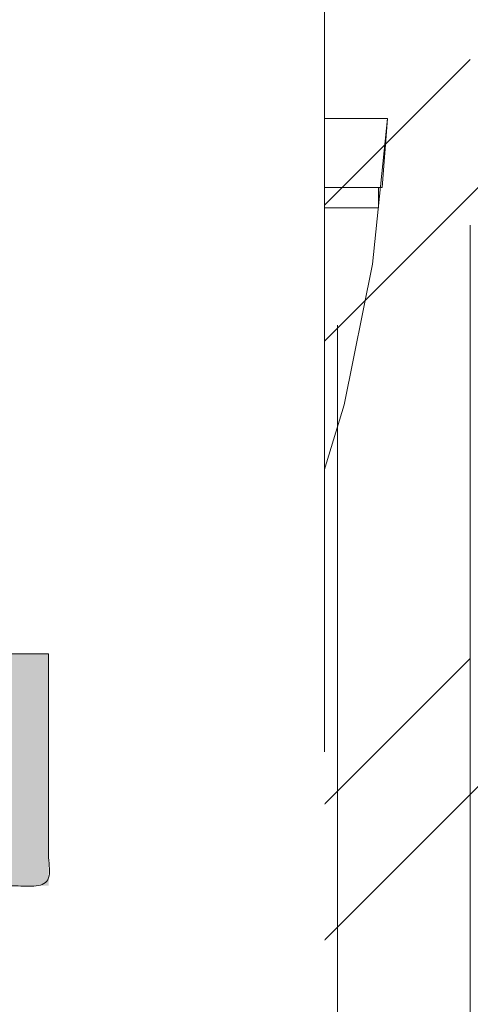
# Model space of a CAD drawing. Header units: inches. Extents: x -416 to -272, y -73 to 47.
# Tile 46 of 206: x -351.141 to -350.473, y -23.25 to -21.788. Entities that reach past the tile are written whole.
import ezdxf

# ---------------------------------------------------------------- set-up
doc = ezdxf.new("R2010")
doc.units = ezdxf.units.IN
doc.header["$LTSCALE"] = 32
doc.header["$MEASUREMENT"] = 0
doc.linetypes.add('Dash Style-1', pattern=[0.083328, 0.041656, -0.041672])
for name, color, linetype, lineweight in [('Black', 7, 'Continuous', 18), ('DashLine', 7, 'Continuous', 13), ('DashLineFill', 7, 'Dash Style-1', 13), ('Drawing', 7, 'Continuous', 18), ('Metal-DeskStructure', 7, 'Continuous', 13), ('None', 7, 'Continuous', 18), ('SolidLine', 7, 'Continuous', 15), ('Wood_1-H', 7, 'Continuous', 13)]:
    doc.layers.add(name, color=color, linetype=linetype, lineweight=lineweight)
pattern_1 = [(45, (0, 0), (-1.61301565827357, 1.935715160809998), []), (45, (-1.0608, 1.0608), (-0.4723460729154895, 0.4167612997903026), [])]

# ---------------------------------------------------------------- blocks, each defined once
blk = doc.blocks.new('1BRPFY-Leg_Plate (2D)')
at = {"layer": 'DashLineFill', "linetype": 'Continuous', "lineweight": 13}
h = blk.add_hatch(dxfattribs=at)
h.set_pattern_fill('Steel', color=253, style=0, pattern_type=2)
h.set_pattern_definition(pattern_1)
edge = h.paths.add_edge_path()
edge.add_arc((-1.704724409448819, 1.704724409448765), 0.1259842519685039, 90, 180, ccw=False)
edge.add_line((-1.704724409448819, 1.830708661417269), (1.704724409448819, 1.830708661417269))
edge.add_arc((1.704724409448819, 1.704724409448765), 0.1259842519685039, 0, 90, ccw=False)
edge.add_line((1.830708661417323, 1.704724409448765), (1.830708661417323, -1.704724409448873))
edge.add_arc((1.704724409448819, -1.704724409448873), 0.125984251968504, -89.99999999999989, 1.1368683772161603e-13, ccw=False)
edge.add_line((1.704724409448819, -1.830708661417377), (-1.704724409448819, -1.830708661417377))
edge.add_arc((-1.704724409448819, -1.704724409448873), 0.125984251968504, 180, 269.99999999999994, ccw=False)
edge.add_line((-1.830708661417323, -1.704724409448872), (-1.830708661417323, 1.704724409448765))
at = {"layer": 'DashLineFill', "flags": 128}
blk.add_lwpolyline([(-1.830708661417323, 1.704724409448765, -0.414213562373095), (-1.704724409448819, 1.830708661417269), (1.704724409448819, 1.830708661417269, -0.414213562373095), (1.830708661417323, 1.704724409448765), (1.830708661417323, -1.704724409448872, -0.414213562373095), (1.704724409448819, -1.830708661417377), (-1.704724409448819, -1.830708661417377, -0.414213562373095), (-1.830708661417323, -1.704724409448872)], format="xyb", close=True, dxfattribs=at)
blk = doc.blocks.new('1BRPX8-Util_Bkt_Lg-F (2D)')
at = {"layer": 'DashLineFill', "linetype": 'Continuous', "lineweight": 13}
h = blk.add_hatch(dxfattribs=at)
h.set_pattern_fill('Steel', color=253, style=0, pattern_type=2)
h.set_pattern_definition(pattern_1)
edge = h.paths.add_edge_path()
edge.add_line((-4.468503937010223, 7.539370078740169), (-2.421259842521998, 7.539370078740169))
edge.add_line((-2.421259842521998, 7.539370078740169), (-2.421259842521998, 7.917322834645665))
edge.add_arc((-2.303149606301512, 7.91732283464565), 0.1181102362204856, 90.0000000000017, 179.9999999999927, ccw=False)
edge.add_line((-2.303149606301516, 8.035433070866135), (2.303149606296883, 8.035433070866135))
edge.add_arc((2.30314960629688, 7.917322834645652), 0.1181102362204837, 6.423306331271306e-12, 89.99999999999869, ccw=False)
edge.add_line((2.421259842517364, 7.917322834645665), (2.421259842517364, 7.539370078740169))
edge.add_line((2.421259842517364, 7.539370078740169), (4.46850393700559, 7.539370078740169))
edge.add_line((4.46850393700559, 7.539370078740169), (4.46850393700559, 7.405511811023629))
edge.add_line((4.46850393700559, 7.405511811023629), (3.129921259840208, 7.405511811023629))
edge.add_line((3.129921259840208, 7.405511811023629), (3.129921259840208, -2.011811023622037))
edge.add_line((3.129921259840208, -2.011811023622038), (4.46850393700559, -2.011811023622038))
edge.add_line((4.46850393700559, -2.011811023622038), (4.46850393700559, -2.145669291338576))
edge.add_line((4.46850393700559, -2.145669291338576), (2.421259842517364, -2.145669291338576))
edge.add_line((2.421259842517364, -2.145669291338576), (2.421259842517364, -2.523622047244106))
edge.add_arc((2.303149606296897, -2.523622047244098), 0.1181102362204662, 269.9999999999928, 359.9999999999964, ccw=False)
edge.add_line((2.303149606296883, -2.641732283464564), (-2.303149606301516, -2.641732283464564))
edge.add_arc((-2.303149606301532, -2.523622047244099), 0.1181102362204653, 180.0000000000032, 270.0000000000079, ccw=False)
edge.add_line((-2.421259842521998, -2.523622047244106), (-2.421259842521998, -2.145669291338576))
edge.add_line((-2.421259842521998, -2.145669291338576), (-4.468503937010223, -2.145669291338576))
edge.add_line((-4.468503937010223, -2.145669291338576), (-4.468503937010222, -2.011811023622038))
edge.add_line((-4.468503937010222, -2.011811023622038), (-3.129921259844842, -2.011811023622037))
edge.add_line((-3.129921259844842, -2.011811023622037), (-3.129921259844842, 7.405511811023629))
edge.add_line((-3.129921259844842, 7.405511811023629), (-4.468503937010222, 7.405511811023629))
edge.add_line((-4.468503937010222, 7.405511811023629), (-4.468503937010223, 7.539370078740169))
blk = doc.blocks.new('Slate-LegBrace (2D)')
at = {"layer": 'DashLineFill', "linetype": 'Continuous', "lineweight": 13}
h = blk.add_hatch(dxfattribs=at)
h.set_pattern_fill('Steel', color=253, style=0, pattern_type=2)
h.set_pattern_definition(pattern_1)
h.paths.add_polyline_path([(1.477721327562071, -0.2676096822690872), (1.477721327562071, -0.2375137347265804), (1.672015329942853, -0.2375137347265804), (1.672015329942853, -0.02575645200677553), (1.675765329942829, -0.02575645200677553), (1.675765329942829, 0.7034311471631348), (1.734820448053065, 0.762486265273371), (1.929210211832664, 0.762486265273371), (1.988265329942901, 0.7034311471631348), (1.988265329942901, -0.02575645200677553), (1.992015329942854, -0.02575645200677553), (1.992015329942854, -0.2375137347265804), (2.186309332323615, -0.2375137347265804), (2.186309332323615, -0.2676096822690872)])
h = blk.add_hatch(dxfattribs=at)
h.set_pattern_fill('Steel', color=253, style=0, pattern_type=2)
h.set_pattern_definition(pattern_1)
edge = h.paths.add_edge_path()
edge.add_line((-2.199587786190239, -0.1351515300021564), (-1.374775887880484, -0.1351515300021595))
edge.add_arc((3.774758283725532e-15, -0.01355418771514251), 1.380142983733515, 185.0545920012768, 354.9454079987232)
edge.add_line((1.374775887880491, -0.13515153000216), (2.199718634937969, -0.1351515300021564))
edge.add_arc((6.542437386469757e-05, -0.01705725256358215), 2.202821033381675, 183.0731271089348, 356.92687289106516, ccw=False)
h = blk.add_hatch(dxfattribs=at)
h.set_pattern_fill('Steel', color=253, style=0, pattern_type=2)
h.set_pattern_definition(pattern_1)
edge = h.paths.add_edge_path()
edge.add_line((2.191696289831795, -0.2375138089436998), (1.463739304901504, -0.2375137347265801))
edge.add_arc((-6.542437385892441e-05, -0.01704129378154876), 1.480314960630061, 188.5652811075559, 351.4347188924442, ccw=False)
edge.add_line((-1.463870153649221, -0.2375137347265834), (-2.191827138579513, -0.2375138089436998))
edge.add_line((-2.191827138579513, -0.2375138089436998), (-2.199718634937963, -0.1351515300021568))
edge.add_line((-2.199718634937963, -0.1351515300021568), (-1.374775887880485, -0.1351515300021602))
edge.add_arc((2.886579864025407e-15, -0.01355418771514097), 1.380142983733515, 185.0545920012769, 354.9454079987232)
edge.add_line((1.37477588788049, -0.1351515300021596), (2.199587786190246, -0.1351515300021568))
edge.add_line((2.199587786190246, -0.1351515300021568), (2.191696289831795, -0.2375138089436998))
h = blk.add_hatch(dxfattribs=at)
h.set_pattern_fill('Steel', color=253, style=0, pattern_type=2)
h.set_pattern_definition(pattern_1)
h.paths.add_polyline_path([(1.738774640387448, -0.9363963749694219), (1.747067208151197, -0.9368037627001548), (1.755279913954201, -0.9380220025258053), (1.763333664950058, -0.940039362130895), (1.771150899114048, -0.9428364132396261), (1.778656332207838, -0.9463862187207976), (1.785777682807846, -0.9506545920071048), (1.79244636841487, -0.9556004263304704), (1.798598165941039, -0.9611760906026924), (1.804173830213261, -0.9673278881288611), (1.809119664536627, -0.9739965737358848), (1.813388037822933, -0.9811179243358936), (1.816937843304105, -0.9886233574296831), (1.819734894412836, -0.9964405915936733), (1.821752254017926, -1.00449434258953), (1.822970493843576, -1.012707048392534), (1.823377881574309, -1.020999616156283), (1.822970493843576, -1.029292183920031), (1.821752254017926, -1.037504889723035), (1.819734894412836, -1.045558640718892), (1.816937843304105, -1.053375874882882), (1.813388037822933, -1.060881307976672), (1.809119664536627, -1.06800265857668), (1.804173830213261, -1.074671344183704), (1.798598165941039, -1.080823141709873), (1.79244636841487, -1.086398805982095), (1.785777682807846, -1.09134464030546), (1.778656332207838, -1.095613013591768), (1.771150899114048, -1.099162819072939), (1.763333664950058, -1.10195987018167), (1.755279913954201, -1.10397722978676), (1.747067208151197, -1.10519546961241), (1.738774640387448, -1.105602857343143), (1.7304820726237, -1.10519546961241), (1.722269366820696, -1.10397722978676), (1.714215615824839, -1.10195987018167), (1.706398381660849, -1.099162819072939), (1.698892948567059, -1.095613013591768), (1.691771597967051, -1.09134464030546), (1.685102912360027, -1.086398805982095), (1.678951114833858, -1.080823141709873), (1.673375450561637, -1.074671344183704), (1.668429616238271, -1.06800265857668), (1.664161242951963, -1.060881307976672), (1.660611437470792, -1.053375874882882), (1.657814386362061, -1.045558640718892), (1.655797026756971, -1.037504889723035), (1.654578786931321, -1.029292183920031), (1.654171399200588, -1.020999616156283), (1.654578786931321, -1.012707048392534), (1.655797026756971, -1.00449434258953), (1.657814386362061, -0.9964405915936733), (1.660611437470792, -0.9886233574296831), (1.664161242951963, -0.9811179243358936), (1.668429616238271, -0.9739965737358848), (1.673375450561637, -0.9673278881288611), (1.678951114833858, -0.9611760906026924), (1.685102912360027, -0.9556004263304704), (1.691771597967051, -0.9506545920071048), (1.698892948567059, -0.9463862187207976), (1.706398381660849, -0.9428364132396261), (1.714215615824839, -0.940039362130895), (1.722269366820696, -0.9380220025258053), (1.7304820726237, -0.9368037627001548)])
at = {"layer": 'DashLineFill', "flags": 128}
for points in [[(1.477721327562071, -0.2676096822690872), (1.477721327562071, -0.2375137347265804), (1.672015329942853, -0.2375137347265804), (1.672015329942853, -0.02575645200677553), (1.675765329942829, -0.02575645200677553), (1.675765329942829, 0.7034311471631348), (1.734820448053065, 0.762486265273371), (1.929210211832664, 0.762486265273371), (1.988265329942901, 0.7034311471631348), (1.988265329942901, -0.02575645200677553), (1.992015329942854, -0.02575645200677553), (1.992015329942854, -0.2375137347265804), (2.186309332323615, -0.2375137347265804), (2.186309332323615, -0.2676096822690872)], [(1.738774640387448, -0.9363963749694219), (1.747067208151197, -0.9368037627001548), (1.755279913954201, -0.9380220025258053), (1.763333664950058, -0.940039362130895), (1.771150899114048, -0.9428364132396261), (1.778656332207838, -0.9463862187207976), (1.785777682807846, -0.9506545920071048), (1.79244636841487, -0.9556004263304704), (1.798598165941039, -0.9611760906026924), (1.804173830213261, -0.9673278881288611), (1.809119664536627, -0.9739965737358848), (1.813388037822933, -0.9811179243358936), (1.816937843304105, -0.9886233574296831), (1.819734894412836, -0.9964405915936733), (1.821752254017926, -1.00449434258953), (1.822970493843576, -1.012707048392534), (1.823377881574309, -1.020999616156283), (1.822970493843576, -1.029292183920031), (1.821752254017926, -1.037504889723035), (1.819734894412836, -1.045558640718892), (1.816937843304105, -1.053375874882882), (1.813388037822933, -1.060881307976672), (1.809119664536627, -1.06800265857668), (1.804173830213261, -1.074671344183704), (1.798598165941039, -1.080823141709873), (1.79244636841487, -1.086398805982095), (1.785777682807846, -1.09134464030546), (1.778656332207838, -1.095613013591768), (1.771150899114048, -1.099162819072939), (1.763333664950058, -1.10195987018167), (1.755279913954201, -1.10397722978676), (1.747067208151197, -1.10519546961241), (1.738774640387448, -1.105602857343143), (1.7304820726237, -1.10519546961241), (1.722269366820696, -1.10397722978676), (1.714215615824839, -1.10195987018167), (1.706398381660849, -1.099162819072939), (1.698892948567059, -1.095613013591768), (1.691771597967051, -1.09134464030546), (1.685102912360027, -1.086398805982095), (1.678951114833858, -1.080823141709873), (1.673375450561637, -1.074671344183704), (1.668429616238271, -1.06800265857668), (1.664161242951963, -1.060881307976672), (1.660611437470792, -1.053375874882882), (1.657814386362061, -1.045558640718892), (1.655797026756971, -1.037504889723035), (1.654578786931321, -1.029292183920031), (1.654171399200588, -1.020999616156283), (1.654578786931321, -1.012707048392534), (1.655797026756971, -1.00449434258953), (1.657814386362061, -0.9964405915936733), (1.660611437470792, -0.9886233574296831), (1.664161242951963, -0.9811179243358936), (1.668429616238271, -0.9739965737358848), (1.673375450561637, -0.9673278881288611), (1.678951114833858, -0.9611760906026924), (1.685102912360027, -0.9556004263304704), (1.691771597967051, -0.9506545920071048), (1.698892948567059, -0.9463862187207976), (1.706398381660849, -0.9428364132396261), (1.714215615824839, -0.940039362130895), (1.722269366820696, -0.9380220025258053), (1.7304820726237, -0.9368037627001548)]]:
    blk.add_lwpolyline(points, close=True, dxfattribs=at)
for points in [[(2.191696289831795, -0.2375138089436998), (1.463739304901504, -0.2375137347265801, -0.860662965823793), (-1.463870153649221, -0.2375137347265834), (-2.191827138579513, -0.2375138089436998), (-2.199718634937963, -0.1351515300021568), (-1.374775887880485, -0.1351515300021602, 0.9154551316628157), (1.37477588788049, -0.1351515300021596), (2.199587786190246, -0.1351515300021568)], [(-2.199587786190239, -0.1351515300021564), (-1.374775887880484, -0.1351515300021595, 0.9154551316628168), (1.374775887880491, -0.13515153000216), (2.199718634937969, -0.1351515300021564, -0.9477524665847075)]]:
    blk.add_lwpolyline(points, format="xyb", close=True, dxfattribs=at)
blk = doc.blocks.new('TLLegSleeve (2D)')
at = {"layer": 'DashLineFill', "linetype": 'Continuous', "lineweight": 13}
h = blk.add_hatch(dxfattribs=at)
h.set_pattern_fill('Steel', color=253, style=0, pattern_type=2)
h.set_pattern_definition(pattern_1)
edge = h.paths.add_edge_path()
edge.add_line((1.08267716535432, 1.402343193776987), (1.08267716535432, 2.913385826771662))
edge.add_arc((-1.707523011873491e-13, 2.913385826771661), 1.08267716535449, 4.479377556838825e-14, 180)
edge.add_line((-1.082677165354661, 2.913385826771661), (-1.08267716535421, 1.402343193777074))
edge.add_arc((-1.332267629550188e-15, 2.886579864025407e-15), 1.771653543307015, 127.6698869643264, 412.330113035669)
edge.add_line((1.08267716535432, 1.402343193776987), (1.08267716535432, 1.402343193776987))
edge = h.paths.add_edge_path()
edge.add_arc((1.665334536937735e-15, 2.91338582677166), 0.7480314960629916, 0, 180, ccw=False)
edge.add_arc((1.665334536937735e-15, 2.91338582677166), 0.7480314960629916, 180, 360, ccw=False)
edge = h.paths.add_edge_path()
edge.add_arc((-1.723066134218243e-13, 9.149983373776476e-17), 1.437007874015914, 0, 180, ccw=False)
edge.add_arc((-1.723066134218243e-13, 5.70119602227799e-16), 1.437007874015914, 180, 360, ccw=False)
at = {"layer": 'DashLineFill', "flags": 128}
blk.add_lwpolyline([(1.08267716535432, 1.402343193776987), (1.08267716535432, 2.913385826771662, 0.9999999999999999), (-1.082677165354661, 2.913385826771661), (-1.08267716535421, 1.402343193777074, 2.931618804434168), (1.08267716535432, 1.402343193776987)], format="xyb", close=True, dxfattribs=at)
blk = doc.blocks.new('Group-84')
at = {"layer": 'SolidLine', "flags": 128}
blk.add_lwpolyline([(61.27952755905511, -8.30708661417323, -0.414213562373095), (62.99212598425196, -6.594488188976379, -0.414213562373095), (64.70472440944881, -8.30708661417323, -0.414213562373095), (62.99212598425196, -10.01968503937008, -0.414213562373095)], format="xyb", close=True, dxfattribs=at)
at = {"layer": 'Wood_1-H', "color": 7}
for name in ['1BRPX8-Util_Bkt_Lg-F (2D)', 'TLLegSleeve (2D)', 'Slate-LegBrace (2D)', '1BRPFY-Leg_Plate (2D)']:
    blk.add_blockref(name, (62.99212598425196, -8.30708661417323), dxfattribs=at)
blk = doc.blocks.new('Group-50')
at = {"layer": 'DashLineFill', "linetype": 'Continuous', "lineweight": 13}
h = blk.add_hatch(dxfattribs=at)
h.set_pattern_fill('Steel', color=253, style=0, pattern_type=2)
h.set_pattern_definition(pattern_1)
h.paths.add_polyline_path([(-2.066929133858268, 1.397637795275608), (2.066929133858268, 1.397637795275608), (2.066929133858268, 0.1377952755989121), (2.106299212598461, 0.1377952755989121), (2.106299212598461, -0.1377952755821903), (2.066929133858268, -0.1377952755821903), (2.066929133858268, -5.275590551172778), (2.106299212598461, -5.275590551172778), (2.106299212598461, -5.55118110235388), (2.066929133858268, -5.55118110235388), (2.066929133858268, -5.82677165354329), (-2.066929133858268, -5.82677165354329), (-2.066929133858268, -5.55118110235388), (-2.106299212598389, -5.55118110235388), (-2.106299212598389, -5.275590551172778), (-2.066929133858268, -5.275590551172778), (-2.066929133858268, -0.1377952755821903), (-2.106299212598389, -0.1377952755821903), (-2.106299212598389, 0.1377952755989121), (-2.066929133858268, 0.1377952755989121)])
at = {"layer": 'DashLineFill', "flags": 128}
blk.add_lwpolyline([(-2.066929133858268, 1.397637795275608), (2.066929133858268, 1.397637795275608), (2.066929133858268, 0.1377952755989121), (2.106299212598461, 0.1377952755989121), (2.106299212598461, -0.1377952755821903), (2.066929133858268, -0.1377952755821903), (2.066929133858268, -5.275590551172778), (2.106299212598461, -5.275590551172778), (2.106299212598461, -5.55118110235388), (2.066929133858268, -5.55118110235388), (2.066929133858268, -5.82677165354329), (-2.066929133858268, -5.82677165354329), (-2.066929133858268, -5.55118110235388), (-2.106299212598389, -5.55118110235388), (-2.106299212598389, -5.275590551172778), (-2.066929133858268, -5.275590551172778), (-2.066929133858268, -0.1377952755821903), (-2.106299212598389, -0.1377952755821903), (-2.106299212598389, 0.1377952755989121), (-2.066929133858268, 0.1377952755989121)], close=True, dxfattribs=at)
blk = doc.blocks.new('TL14_upper_leg (2D)')
at = {"layer": 'DashLine', "color": 7}
blk.add_blockref('Group-50', (0, 0), dxfattribs=at)
blk = doc.blocks.new('1BRPT9-Bracket (2D)')
at = {"layer": 'DashLineFill', "linetype": 'Continuous', "lineweight": 13}
h = blk.add_hatch(dxfattribs=at)
h.set_pattern_fill('Steel', color=253, style=0, pattern_type=2)
h.set_pattern_definition(pattern_1)
edge = h.paths.add_edge_path()
edge.add_line((-2.32206875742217, -8.74015748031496), (-2.32206875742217, 8.740157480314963))
edge.add_line((-2.32206875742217, 8.740157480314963), (1.677931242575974, 8.740157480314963))
edge.add_arc((1.677931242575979, 8.488188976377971), 0.2519685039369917, -3.979039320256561e-12, 90.0000000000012, ccw=False)
edge.add_line((1.929899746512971, 8.488188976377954), (1.929899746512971, 7.480314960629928))
edge.add_line((1.929899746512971, 7.480314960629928), (2.323600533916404, 7.461135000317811))
edge.add_line((2.323600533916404, 7.461135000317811), (2.323600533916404, -7.480314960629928))
edge.add_line((2.323600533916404, -7.480314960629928), (1.929899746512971, -7.480314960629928))
edge.add_line((1.929899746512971, -7.480314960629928), (1.929899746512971, -8.488188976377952))
edge.add_arc((1.677931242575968, -8.488188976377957), 0.2519685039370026, -90.00000000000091, 1.0800249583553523e-12, ccw=False)
edge.add_line((1.677931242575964, -8.74015748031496), (-2.32206875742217, -8.74015748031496))
at = {"layer": 'DashLineFill'}
blk.add_line((-2.125218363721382, 8.740157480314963), (-2.125218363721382, -8.74015748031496), dxfattribs=at)
at = {"layer": 'DashLineFill', "flags": 128}
blk.add_lwpolyline([(-2.32206875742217, -8.74015748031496), (-2.32206875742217, 8.740157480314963), (1.677931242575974, 8.740157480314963, -0.4142135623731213), (1.929899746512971, 8.488188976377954), (1.929899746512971, 7.480314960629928), (2.323600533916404, 7.461135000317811), (2.323600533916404, -7.480314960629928), (1.929899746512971, -7.480314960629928), (1.929899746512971, -8.488188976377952, -0.4142135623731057), (1.677931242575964, -8.74015748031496)], format="xyb", close=True, dxfattribs=at)
blk = doc.blocks.new('Group-73')
at = {"layer": 'Metal-DeskStructure', "linetype": 'Continuous', "lineweight": 0, "true_color": 0xff0000}
blk.add_hatch(color=1, dxfattribs=at).paths.add_polyline_path([(1.696691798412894, -0.9301181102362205), (1.696691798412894, -1.274606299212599), (0.1120461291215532, -1.274606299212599), (0.1117940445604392, -1.244883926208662), (0.1126520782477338, -1.21546436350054), (0.1146202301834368, -1.186347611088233), (0.1176985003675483, -1.15753366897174), (0.1218868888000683, -1.129022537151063), (0.1271853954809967, -1.1008142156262), (0.1335940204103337, -1.072908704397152), (0.1411127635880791, -1.045306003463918), (0.1549813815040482, -1.000302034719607), (0.1707507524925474, -0.9557186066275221), (0.1884208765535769, -0.9115557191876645), (0.2079917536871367, -0.8678133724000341), (0.2294633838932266, -0.8244915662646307), (0.2528357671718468, -0.7815903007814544), (0.2781089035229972, -0.7391095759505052), (0.3052827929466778, -0.6970493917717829), (0.3357030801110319, -0.6545855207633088), (0.3707154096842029, -0.6108937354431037), (0.4103197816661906, -0.5659740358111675), (0.4545161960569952, -0.5198264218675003), (0.5033046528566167, -0.4724508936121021), (0.556685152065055, -0.4238474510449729), (0.6146576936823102, -0.3740160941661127), (0.6772222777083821, -0.3229568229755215), (0.7737142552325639, -0.2345473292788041), (0.8618799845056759, -0.1517895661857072), (0.941719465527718, -0.07468353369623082), (1.013232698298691, -0.003229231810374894), (1.076419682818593, 0.06257333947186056), (1.131280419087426, 0.1227241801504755), (1.177814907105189, 0.17722329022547), (1.216023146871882, 0.226070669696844), (1.247940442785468, 0.2720417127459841), (1.275602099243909, 0.3179118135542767), (1.299008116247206, 0.3636809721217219), (1.318158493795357, 0.4093491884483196), (1.333053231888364, 0.4549164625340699), (1.343692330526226, 0.5003827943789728), (1.350075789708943, 0.5457481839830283), (1.352203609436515, 0.5910126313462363), (1.350445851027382, 0.633224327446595), (1.345172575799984, 0.6737371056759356), (1.33638378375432, 0.7125509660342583), (1.32407947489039, 0.7496659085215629), (1.308259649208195, 0.7850819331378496), (1.288924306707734, 0.8187990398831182), (1.266073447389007, 0.8508172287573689), (1.239707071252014, 0.8811364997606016), (1.21053162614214, 0.9087644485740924), (1.179253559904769, 0.9327086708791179), (1.1458728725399, 0.9529691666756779), (1.110389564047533, 0.9695459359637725), (1.072803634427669, 0.9824389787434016), (1.033115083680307, 0.9916482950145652), (0.9913239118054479, 0.9971738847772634), (0.9474301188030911, 0.9990157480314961), (0.9007274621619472, 0.9970140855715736), (0.8564301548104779, 0.9910090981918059), (0.814538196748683, 0.9810007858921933), (0.7750515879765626, 0.9669891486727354), (0.7379703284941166, 0.9489741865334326), (0.7032944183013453, 0.9269558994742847), (0.6710238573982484, 0.9009342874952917), (0.6411586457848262, 0.8709093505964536), (0.6142706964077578, 0.8373520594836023), (0.5909319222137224, 0.8007333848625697), (0.5711423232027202, 0.7610533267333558), (0.5549018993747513, 0.7183118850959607), (0.5422106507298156, 0.6725090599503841), (0.5330685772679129, 0.6236448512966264), (0.5274756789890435, 0.5717192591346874), (0.5254319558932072, 0.516732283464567), (0.1809437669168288, 0.5856299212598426), (0.1914063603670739, 0.6671096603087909), (0.2071842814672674, 0.7436104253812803), (0.2282775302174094, 0.8151322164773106), (0.2546861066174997, 0.8816750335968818), (0.2864100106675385, 0.943238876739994), (0.3234492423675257, 0.9998237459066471), (0.3658038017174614, 1.051429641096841), (0.4134736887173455, 1.098056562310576), (0.4659542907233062, 1.139435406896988), (0.5227409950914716, 1.175297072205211), (0.5838338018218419, 1.205641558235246), (0.6492327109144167, 1.230468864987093), (0.7189377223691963, 1.249778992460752), (0.7929488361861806, 1.263571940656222), (0.8712660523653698, 1.271847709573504), (0.9538893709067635, 1.274606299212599), (1.037496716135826, 1.271486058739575), (1.116612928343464, 1.262125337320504), (1.191238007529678, 1.246524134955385), (1.261371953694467, 1.22468245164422), (1.327014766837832, 1.196600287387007), (1.388166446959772, 1.162277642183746), (1.444826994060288, 1.121714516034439), (1.496996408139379, 1.074910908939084), (1.543800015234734, 1.023481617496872), (1.584363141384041, 0.9690414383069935), (1.618685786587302, 0.9115903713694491), (1.646767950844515, 0.8511284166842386), (1.66860963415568, 0.7876555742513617), (1.684210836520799, 0.7211718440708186), (1.69357155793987, 0.6516772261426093), (1.696691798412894, 0.5791717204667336), (1.695766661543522, 0.5418296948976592), (1.692991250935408, 0.5046222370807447), (1.688365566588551, 0.46754934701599), (1.681889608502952, 0.4306110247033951), (1.67356337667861, 0.3938072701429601), (1.663386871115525, 0.3571380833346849), (1.651360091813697, 0.3206034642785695), (1.637483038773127, 0.284203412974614), (1.621452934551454, 0.2476351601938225), (1.602967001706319, 0.2105959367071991), (1.582025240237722, 0.1730857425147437), (1.558627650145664, 0.1351045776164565), (1.532774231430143, 0.09665244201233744), (1.50446498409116, 0.05772933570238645), (1.473699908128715, 0.01833525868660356), (1.440479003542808, -0.02152978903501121), (1.403490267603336, -0.06341332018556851), (1.361421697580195, -0.108862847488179), (1.314273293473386, -0.1578783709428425), (1.262045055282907, -0.2104598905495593), (1.20473698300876, -0.2666074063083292), (1.142349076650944, -0.3263209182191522), (1.07488133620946, -0.3896004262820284), (1.002333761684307, -0.4564459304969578), (0.939382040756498, -0.5112058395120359), (0.8829399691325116, -0.5613736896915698), (0.8330075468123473, -0.6069494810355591), (0.789584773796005, -0.6479332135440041), (0.7526716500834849, -0.6843248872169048), (0.7222681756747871, -0.716124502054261), (0.6983743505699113, -0.7433320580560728), (0.6809901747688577, -0.7659475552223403), (0.6671720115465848, -0.7862922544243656), (0.6539762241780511, -0.8066874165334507), (0.6414028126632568, -0.8271330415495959), (0.6294517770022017, -0.8476291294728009), (0.6181231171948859, -0.8681756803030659), (0.6074168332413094, -0.8887726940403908), (0.5973329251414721, -0.9094201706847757), (0.5878713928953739, -0.9301181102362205)])
at = {"layer": 'Metal-DeskStructure', "color": 7}
blk.add_open_spline([(1.696691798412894, -0.9301181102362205), (1.696691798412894, -1.102362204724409), (1.696691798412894, -1.274606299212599), (0.9043689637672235, -1.274606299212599), (0.1120461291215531, -1.274606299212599), (0.1088175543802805, -1.155111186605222), (0.1411127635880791, -1.045306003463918), (0.192785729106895, -0.8644490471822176), (0.4177798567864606, -0.5296497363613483), (0.6772222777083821, -0.3229568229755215), (1.079842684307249, 0.04198461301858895), (1.352203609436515, 0.410156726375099), (1.352203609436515, 0.763257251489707), (1.127210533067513, 0.999015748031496), (0.7558087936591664, 0.999015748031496), (0.5265084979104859, 0.742802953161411), (0.5254319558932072, 0.516732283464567), (0.353187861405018, 0.5511811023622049), (0.1809437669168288, 0.5856299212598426), (0.2121634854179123, 0.9215068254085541), (0.614783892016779, 1.274606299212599), (1.297301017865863, 1.274606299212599), (1.696691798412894, 0.8752155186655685), (1.696691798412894, 0.4295344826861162), (1.57827427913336, 0.1388723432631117), (1.302683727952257, -0.1819319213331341), (1.002333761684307, -0.4564459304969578), (0.737507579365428, -0.6846696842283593), (0.6244727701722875, -0.8472254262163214), (0.5878713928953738, -0.9301181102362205), (1.142281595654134, -0.9301181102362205), (1.696691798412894, -0.9301181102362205)], degree=2, knots=[0, 0, 0, 0.02128628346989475, 0.02128628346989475, 0.1192031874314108, 0.1192031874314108, 0.1339760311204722, 0.1339760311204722, 0.1582533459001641, 0.1825306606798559, 0.1825306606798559, 0.2223012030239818, 0.2620717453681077, 0.2999486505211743, 0.3378255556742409, 0.3781971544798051, 0.4185687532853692, 0.4185687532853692, 0.4499368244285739, 0.4499368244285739, 0.5101754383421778, 0.5704140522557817, 0.6314176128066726, 0.6924211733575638, 0.7232558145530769, 0.75409045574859, 0.7849250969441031, 0.7849250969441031, 0.8114174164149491, 0.8379097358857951, 0.8379097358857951, 1, 1, 1], dxfattribs=at)
blk = doc.blocks.new('SlateLegLocator-L2')
at = {"color": 255, "linetype": 'Dash Style-1', "lineweight": 5}
blk.add_wipeout([(-2.106299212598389, 1.3779527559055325), (2.10629921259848, 1.3779527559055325), (2.10629921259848, -5.807086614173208), (-2.106299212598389, -5.807086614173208)], dxfattribs=at).dxf.layer = 'Black'
at = {"layer": 'Black', "linetype": 'Dash Style-1', "lineweight": 5, "flags": 128}
blk.add_lwpolyline([(-2.106299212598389, 1.377952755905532), (2.106299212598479, 1.377952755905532), (2.106299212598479, -5.807086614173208), (-2.106299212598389, -5.807086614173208)], close=True, dxfattribs=at)
at = {"layer": 'Metal-DeskStructure', "color": 7}
blk.add_blockref('Group-73', (0, 0), dxfattribs=at)
blk = doc.blocks.new('Group-85')
at = {"layer": 'None', "color": 7, "rotation": 180}
blk.add_blockref('1BRPT9-Bracket (2D)', (62.99212598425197, -12.00787401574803), dxfattribs=at)
at = {"layer": 'None', "color": 7}
for name in ['1BRPFY-Leg_Plate (2D)', 'TL14_upper_leg (2D)']:
    blk.add_blockref(name, (62.99212598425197, -8.30708661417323), dxfattribs=at)
blk.add_blockref('SlateLegLocator-L2', (62.99212598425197, -8.30708661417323), dxfattribs=at)
blk = doc.blocks.new('Group-86')
at = {"layer": 'None'}
blk.add_blockref('Group-84', (0, 0), dxfattribs=at)
blk.add_blockref('Group-85', (0, 0), dxfattribs=at)
blk = doc.blocks.new('SL Credenza Desk (2D)-1')
at = {"layer": 'None'}
blk.add_blockref('Group-86', (0, 0), dxfattribs=at)
at = {"layer": 'Drawing', "color": 0, "flags": 1}
for tag in ['Tag', 'Catalog', 'Option1', 'Option2', 'Option3', 'Option4', 'Option5', 'Option6', 'Option7', 'Option8', 'Option9', 'Option10', 'Option11', 'Option12', 'Custom', 'FinishGroup', 'Discount', 'Item2', 'Item3', 'Item6', 'Item9', 'Item10', 'Item12', 'Item13', 'Item16', 'Item19', 'Item20', 'Item21', 'Item22', 'Item23', 'Item24', 'Item25', 'Item8', 'Item18', 'Item1', 'Item4', 'Item5', 'Item7', 'Item11', 'Item14', 'Item15', 'Item17']:
    blk.add_attdef(tag, (-56.28870742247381, -28.99901361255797), '', height=0.007086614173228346, dxfattribs=at)
blk = doc.blocks.new('Group-87')
at = {"layer": 'Drawing'}
blk.add_blockref('SL Credenza Desk (2D)-1', (-56.32807750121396, 1.485347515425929), dxfattribs=at)
at = {"layer": 'Drawing', "color": 0, "flags": 1}
for tag in ['Tag', 'Catalog', 'Option1', 'Option2', 'Option3', 'Option4', 'Option5', 'Option6', 'Option7', 'Option8', 'Option9', 'Option10', 'Option11', 'Option12', 'Custom', 'FinishGroup', 'Discount', 'Item2', 'Item3', 'Item6', 'Item9', 'Item10', 'Item12', 'Item13', 'Item16', 'Item19', 'Item20', 'Item21', 'Item22', 'Item23', 'Item24', 'Item25', 'Item8', 'Item18', 'Item1', 'Item4', 'Item5', 'Item7', 'Item11', 'Item14', 'Item15', 'Item17']:
    blk.add_attdef(tag, (-56.28870742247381, -28.99901361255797), '', height=0.007086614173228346, dxfattribs=at)

msp = doc.modelspace()

# ---------------------------------------------------------------- block references
at = {"layer": 'Drawing', "color": 7}
msp.add_blockref('Group-87', (-359.4593240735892, -14.97747349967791), dxfattribs=at)

doc.saveas('drawing.dxf')
